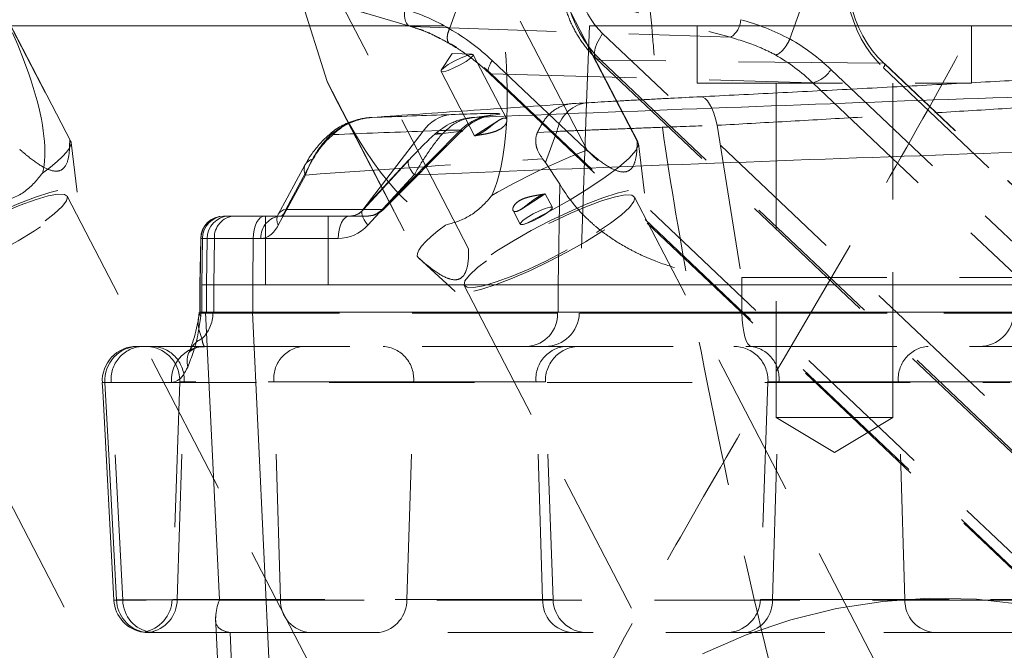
# Model space of a CAD drawing. Header units: millimetres. Extents: x 127 to 4201, y 49 to 2729.
# Tile 8 of 102: x 740 to 826, y 2001 to 2056. Entities that reach past the tile are written whole.
import ezdxf

# ---------------------------------------------------------------- set-up
doc = ezdxf.new("R2010")
doc.units = ezdxf.units.MM
doc.header["$LTSCALE"] = 10
doc.linetypes.add('HIDDEN', pattern=[1.905, 1.27, -0.635])
doc.styles.add('SLDTEXTSTYLE0', font='TXT', dxfattribs={"width": 0.75})
doc.dimstyles.new('SLDDIMSTYLE0', dxfattribs={"dimtxt": 31.75, "dimasz": 33.02, "dimexe": 0, "dimexo": 0.0625, "dimgap": 7.9375, "dimtad": 0, "dimtih": 1, "dimtoh": 1, "dimdec": 0, "dimrnd": 1e-09, "dimzin": 12, "dimdsep": 46, "dimtxsty": 'SLDTEXTSTYLE0', "dimsah": 1, "dimcen": 0.09, "dimadec": 0, "dimazin": 3, "dimtfac": 1, "dimtdec": 0, "dimtofl": 0, "dimtmove": 0, "dimatfit": 3, "dimfxl": 1, "dimfrac": 2, "dimtolj": 1, "dimtzin": 12, "dimarcsym": 0})

# ---------------------------------------------------------------- blocks, each defined once
blk = doc.blocks.new('_D')
at = {"color": 7, "linetype": 'Continuous', "lineweight": 0}
for p, q in [((697.294, 2225.24), (492.91, 2225.24)), ((524.66, 2225.24), (524.66, 2176.396)), ((524.66, 2055.24), (524.66, 2125.993)), ((776.997, 2055.24), (492.91, 2055.24))]:
    blk.add_line(p, q, dxfattribs=at)
for points in [[(524.66, 2225.24), (519.58, 2192.22), (529.74, 2192.22)], [(524.66, 2055.24), (529.74, 2088.26), (519.58, 2088.26)]]:
    blk.add_solid(points, dxfattribs=at)
at = {"color": 7, "linetype": 'Continuous', "lineweight": 0, "char_height": 31.75, "attachment_point": 1, "style": 'SLDTEXTSTYLE0'}
for s, insert in [('170', (519.964, 2166.921)), ('4X', (458.977, 2166.921))]:
    blk.add_mtext(s, dxfattribs=dict(at, insert=insert))

msp = doc.modelspace()

# ---------------------------------------------------------------- linework, layer by layer
at = {"color": 7, "linetype": 'HIDDEN', "lineweight": 0}
for p, q in [((807.224, 2054.089), (820.615, 2091.679)), ((777.464, 2054.982), (790.195, 2090.721)), ((793.957, 2045.067), (780.623, 2070.781)), ((780.769, 2070.431), (793.866, 2045.175)), ((739.758, 2065.302), (774.001, 2055.202)), ((774.101, 2055.185), (739.854, 2065.286)), ((763.328, 2064.498), (802.04, 2054.231)), ((736.271, 2060.672), (744.269, 2045.248)), ((779.141, 2035.761), (766.044, 2061.017)), ((789.494, 2044.376), (781.497, 2059.799)), ((744.36, 2045.141), (737.338, 2058.683)), ((766.772, 2050.386), (764.222, 2058.505)), ((774.101, 2055.185), (774.001, 2055.202)), ((774.101, 2055.185), (802.04, 2054.231)), ((777.462, 2054.976), (777.464, 2054.982)), ((799.119, 2055.24), (799.119, 2050.24)), ((823.119, 2050.24), (823.119, 2055.24)), ((777.663, 2053.616), (777.04, 2053.924)), ((907.225, 1944.35), (790.86, 2054.556)), ((807.224, 2054.089), (807.219, 2054.074)), ((778.105, 2053.355), (777.663, 2053.616)), ((777.705, 2052.82), (776.752, 2051.35)), ((779.456, 2052.753), (777.705, 2052.82)), ((782.472, 2047.076), (779.548, 2052.716)), ((781.213, 2052.193), (900.691, 1939.038)), ((790.297, 2052.378), (906.662, 1942.172)), ((790.687, 2052.237), (907.051, 1942.031)), ((815.431, 2051.964), (790.687, 2052.237)), ((776.729, 2051.255), (779.653, 2045.616)), ((930.344, 1938.215), (810.814, 2051.42)), ((815.402, 2051.578), (932.258, 1940.906)), ((932.287, 1941.293), (815.431, 2051.964)), ((932.352, 1941.269), (815.496, 2051.941)), ((766.772, 2050.386), (774.769, 2034.962)), ((780.931, 2051.104), (900.41, 1937.949)), ((900.604, 1937.878), (781.126, 2051.033)), ((781.126, 2051.033), (809.227, 2050.26)), ((799.119, 2050.24), (823.119, 2050.24)), ((806.019, 2050.24), (806.019, 2021.03)), ((809.227, 2050.26), (928.758, 1937.055)), ((816.219, 2021.03), (816.219, 2050.24)), ((767.656, 2048.613), (774.678, 2035.07)), ((789.462, 2048.512), (788.821, 2030.135)), ((781.752, 2046.96), (779.653, 2045.618)), ((800.869, 2046.547), (803.013, 2033.262)), ((778.304, 2046.017), (771.597, 2039.207)), ((771.712, 2039.207), (778.499, 2045.994)), ((776.15, 2045.741), (778.304, 2046.017)), ((785.15, 2045.909), (786.866, 2046.012)), ((786.866, 2046.012), (785.871, 2043.29)), ((744.933, 2040.703), (744.393, 2045.032)), ((794.53, 2040.629), (793.99, 2044.958)), ((769.949, 2039.207), (774, 2043.587)), ((785.609, 2043.629), (785.871, 2043.29)), ((785.871, 2043.29), (787.112, 2041.412)), ((762.505, 2037.828), (764.884, 2042.201)), ((787.112, 2041.412), (786.98, 2032.621)), ((1072.964, 1406.045), (744.052, 2040.355)), ((783.761, 2039.233), (785.842, 2040.563)), ((786.465, 2039.376), (785.846, 2040.569)), ((1122.562, 1405.971), (793.649, 2040.281)), ((769.949, 2039.207), (769.873, 2039.151)), ((769.925, 2039.207), (769.938, 2039.207)), ((769.995, 2039.283), (769.938, 2039.207)), ((769.938, 2039.207), (771.712, 2039.207)), ((771.597, 2039.207), (769.949, 2039.207)), ((761.376, 2038.621), (761.376, 2032.621)), ((766.876, 2032.621), (766.876, 2038.621)), ((768.731, 2038.621), (770.204, 2038.621)), ((770.204, 2038.621), (770.298, 2038.621)), ((783.026, 2039.11), (783.646, 2037.915)), ((756.916, 2036.656), (756.855, 2032.621)), ((756.916, 2036.656), (760.986, 2036.656)), ((774.748, 2034.981), (777.975, 2032.045)), ((803.013, 2033.262), (840.13, 2033.262)), ((803.013, 2033.262), (803.016, 2032.621)), ((729.17, 2032.638), (1058.082, 1398.328)), ((756.855, 2032.621), (756.221, 2032.621)), ((756.855, 2032.621), (756.855, 2030.24)), ((761.376, 2032.621), (756.855, 2032.621)), ((764.126, 2032.621), (761.376, 2032.621)), ((766.876, 2032.621), (764.126, 2032.621)), ((786.98, 2032.621), (766.876, 2032.621)), ((778.767, 2032.564), (1107.679, 1398.254)), ((803.016, 2032.621), (786.98, 2032.621)), ((786.98, 2032.621), (786.98, 2030.24)), ((840.119, 2032.621), (803.016, 2032.621)), ((803.016, 2032.621), (803.016, 2030.24)), ((756.791, 2030.135), (755.576, 2030.135)), ((756.791, 2030.135), (756.795, 2030.24)), ((786.916, 2030.135), (756.791, 2030.135)), ((786.916, 2030.135), (786.919, 2030.24)), ((803.036, 2030.135), (786.916, 2030.135)), ((833.374, 2030.135), (788.865, 2030.135)), ((803.036, 2030.135), (803.035, 2030.24)), ((803.036, 2030.135), (840.032, 2030.135)), ((754.896, 2027.24), (756.045, 2027.24)), ((755.817, 2027.231), (756.045, 2027.24)), ((756.045, 2027.24), (784.319, 2027.24)), ((784.319, 2027.24), (803.874, 2027.24)), ((803.874, 2027.24), (837.048, 2027.24)), ((753.89, 2024.135), (753.226, 2005.135)), ((753.664, 2005.135), (754.27, 2024.135)), ((754.27, 2024.135), (753.89, 2024.135)), ((774.332, 2024.135), (754.27, 2024.135)), ((762.691, 2005.135), (762.116, 2024.135)), ((762.116, 2024.135), (785.039, 2024.135)), ((773.744, 2005.135), (774.332, 2024.135)), ((774.332, 2024.135), (785.854, 2024.135)), ((785.614, 2005.135), (785.039, 2024.135)), ((786.521, 2005.135), (785.857, 2024.135)), ((805.314, 2024.135), (804.651, 2005.135)), ((816.713, 2024.135), (805.332, 2024.135)), ((805.709, 2005.135), (806.269, 2024.135)), ((832.252, 2024.135), (806.269, 2024.135)), ((817.287, 2005.135), (816.713, 2024.135)), ((816.713, 2024.135), (839.636, 2024.135)), ((806.019, 2021.03), (811.119, 2021.03)), ((806.019, 2021.03), (811.119, 2017.966)), ((811.119, 2021.03), (816.219, 2021.03)), ((811.119, 2017.966), (816.219, 2021.03)), ((762.691, 2005.135), (753.272, 2005.135)), ((753.664, 2005.135), (773.744, 2005.135)), ((785.614, 2005.135), (762.691, 2005.135)), ((773.744, 2005.135), (786.517, 2005.135)), ((817.287, 2005.135), (804.67, 2005.135)), ((805.709, 2005.135), (831.716, 2005.135)), ((840.21, 2005.135), (817.287, 2005.135)), ((758.287, 2002.24), (757.08, 2002.24)), ((761.456, 1935.797), (758.286, 2002.24)), ((758.286, 2002.24), (859.788, 2002.24))]:
    msp.add_line(p, q, dxfattribs=at)
at = {"color": 7, "linetype": 'Continuous', "lineweight": 15}
for p, q in [((789.697, 2055.24), (789.462, 2048.512)), ((789.697, 2055.24), (811.119, 2055.24)), ((811.119, 2055.24), (832.541, 2055.24)), ((781.146, 2047.421), (779.224, 2047.175)), ((781.535, 2047.475), (779.673, 2047.236)), ((776.408, 2045.983), (776.208, 2045.798)), ((765.533, 2043.581), (763.153, 2039.207)), ((773.924, 2043.531), (769.873, 2039.151)), ((773.924, 2043.531), (774, 2043.587)), ((764.859, 2043.122), (762.48, 2038.749)), ((774.393, 2042.208), (770.342, 2037.828)), ((757.72, 2038.621), (757.731, 2038.621)), ((757.785, 2038.621), (758.197, 2038.621)), ((761.313, 2038.621), (768.731, 2038.621)), ((762.496, 2038.776), (762.48, 2038.749)), ((755.72, 2036.656), (755.65, 2032.621)), ((755.735, 2036.656), (755.665, 2032.621)), ((755.874, 2036.656), (755.807, 2032.621)), ((756.288, 2036.656), (755.874, 2036.656)), ((756.288, 2036.656), (756.221, 2032.621)), ((760.313, 2036.656), (760.278, 2032.621)), ((767.731, 2036.656), (760.313, 2036.656)), ((755.65, 2032.621), (755.65, 2030.24)), ((755.65, 2032.621), (755.665, 2032.621)), ((755.665, 2032.621), (755.665, 2030.24)), ((755.807, 2032.621), (755.807, 2030.24)), ((755.807, 2032.621), (756.221, 2032.621)), ((756.221, 2032.621), (756.221, 2030.24)), ((760.278, 2032.621), (760.278, 2030.24)), ((760.278, 2032.621), (878.892, 2032.621)), ((755.58, 2030.24), (755.576, 2030.135)), ((755.588, 2030.135), (755.595, 2030.24)), ((755.74, 2030.24), (755.72, 2029.883)), ((755.74, 2030.24), (756.155, 2030.24)), ((756.155, 2030.24), (757.354, 2005.092)), ((756.155, 2030.24), (760.243, 2030.24)), ((760.243, 2030.24), (764.748, 1935.797)), ((760.243, 2030.24), (878.857, 2030.24)), ((757.014, 2003.623), (760.255, 1935.682)), ((750.749, 2002.28), (750.768, 2002.286)), ((751.976, 2002.255), (751.367, 2002.255))]:
    msp.add_line(p, q, dxfattribs=at)
at = {"color": 8, "linetype": 'Continuous', "lineweight": 15}
for p, q in [((781.535, 2047.475), (781.144, 2047.44)), ((775.163, 2046.029), (769.995, 2039.283)), ((776.668, 2046.085), (775.163, 2046.029)), ((763.153, 2039.207), (769.925, 2039.207)), ((755.735, 2036.656), (755.72, 2036.656)), ((755.554, 2029.874), (755.588, 2030.135)), ((755.576, 2030.135), (755.588, 2030.135)), ((747.346, 2024.092), (747.218, 2024.082)), ((748.228, 2005.082), (748.358, 2005.092))]:
    msp.add_line(p, q, dxfattribs=at)
at = {"color": 7, "linetype": 'HIDDEN', "lineweight": 0, "flags": 128}
for points in [[(774.001, 2055.202), (773.947, 2055.222), (773.811, 2055.313), (773.698, 2055.455), (773.614, 2055.642), (773.56, 2055.867), (773.539, 2056.121), (773.551, 2056.395), (773.597, 2056.679)], [(790.687, 2052.237), (790.434, 2052.288), (790.254, 2052.425), (790.154, 2052.642), (790.136, 2052.93), (790.201, 2053.28), (790.348, 2053.678), (790.571, 2054.109), (790.86, 2054.556)], [(778.919, 2052.128), (779.311, 2052.406), (779.524, 2052.619), (779.527, 2052.737), (779.318, 2052.74), (778.93, 2052.628), (778.421, 2052.418), (777.869, 2052.142), (777.358, 2051.843), (776.966, 2051.565), (776.752, 2051.351), (776.75, 2051.234), (776.958, 2051.231), (777.347, 2051.343), (777.856, 2051.553), (778.408, 2051.828), (778.919, 2052.128)], [(781.213, 2052.193), (781.068, 2051.969), (780.957, 2051.754), (780.883, 2051.555), (780.851, 2051.38), (780.859, 2051.236), (780.91, 2051.127), (781, 2051.059), (781.126, 2051.033)], [(781.126, 2051.033), (780.722, 2051.405), (780.5, 2051.6)], [(815.431, 2051.964), (815.473, 2051.956), (815.503, 2051.933), (815.52, 2051.897), (815.523, 2051.849), (815.512, 2051.791), (815.487, 2051.724), (815.45, 2051.653), (815.402, 2051.578)], [(799.401, 2049.04), (799.606, 2049.011), (799.812, 2048.894), (800.015, 2048.689), (800.212, 2048.402), (800.4, 2048.037), (800.573, 2047.601), (800.731, 2047.101), (800.869, 2046.547)], [(744.269, 2045.248), (744.384, 2045.08), (744.377, 2044.849), (744.25, 2044.559), (744.003, 2044.214), (743.64, 2043.818), (743.165, 2043.375), (742.584, 2042.892), (741.904, 2042.375)], [(767.138, 2045.75), (767.113, 2045.803), (767.101, 2045.841), (767.101, 2045.863), (767.105, 2045.868)], [(793.866, 2045.175), (793.989, 2044.848), (793.759, 2044.348), (793.183, 2043.69), (792.284, 2042.901), (791.093, 2042.007), (789.655, 2041.043), (788.021, 2040.044), (786.252, 2039.045), (784.413, 2038.083), (782.57, 2037.195), (780.791, 2036.411), (779.141, 2035.761)], [(741.203, 2037.335), (739.76, 2036.453), (738.196, 2035.572), (736.571, 2034.727), (734.948, 2033.95), (733.389, 2033.271), (731.953, 2032.716), (730.697, 2032.306), (729.668, 2032.057), (728.905, 2031.979), (728.439, 2032.074), (728.287, 2032.339), (728.454, 2032.764), (728.935, 2033.333), (729.712, 2034.022), (730.753, 2034.807), (732.019, 2035.657), (733.462, 2036.539), (735.026, 2037.42), (736.651, 2038.265), (738.274, 2039.042), (739.833, 2039.721), (741.269, 2040.276), (742.525, 2040.686), (743.554, 2040.935), (744.317, 2041.013), (744.783, 2040.918), (744.935, 2040.653), (744.768, 2040.228), (744.287, 2039.66), (743.511, 2038.97), (742.469, 2038.185), (741.203, 2037.335)], [(781.616, 2035.584), (783.059, 2036.466), (784.623, 2037.346), (786.248, 2038.191), (787.871, 2038.968), (789.43, 2039.647), (790.866, 2040.202), (792.122, 2040.612), (793.152, 2040.861), (793.914, 2040.94), (794.38, 2040.844), (794.533, 2040.579), (794.365, 2040.154), (793.884, 2039.586), (793.108, 2038.896), (792.066, 2038.111), (790.8, 2037.261), (789.357, 2036.379), (787.793, 2035.498), (786.169, 2034.653), (784.545, 2033.876), (782.986, 2033.197), (781.551, 2032.642), (780.294, 2032.232), (779.265, 2031.983), (778.502, 2031.905), (778.036, 2032), (777.884, 2032.265), (778.051, 2032.69), (778.533, 2033.259), (779.309, 2033.949), (780.35, 2034.734), (781.616, 2035.584)], [(732.491, 2035.744), (731.286, 2034.932), (730.313, 2034.189), (729.616, 2033.546), (729.225, 2033.033), (729.156, 2032.671), (729.413, 2032.476), (729.985, 2032.456), (730.846, 2032.614), (731.959, 2032.941), (733.276, 2033.423), (734.738, 2034.04), (736.282, 2034.764), (737.841, 2035.564), (739.346, 2036.404), (740.731, 2037.249), (741.936, 2038.06), (742.909, 2038.803), (743.606, 2039.446), (743.997, 2039.959), (744.066, 2040.322), (743.809, 2040.516), (743.237, 2040.536), (742.376, 2040.378), (741.263, 2040.051), (739.946, 2039.569), (738.484, 2038.952), (736.94, 2038.228), (735.381, 2037.429), (733.876, 2036.588), (732.491, 2035.744)], [(790.328, 2037.175), (791.533, 2037.986), (792.506, 2038.73), (793.203, 2039.372), (793.595, 2039.886), (793.663, 2040.248), (793.406, 2040.443), (792.835, 2040.462), (791.973, 2040.305), (790.86, 2039.978), (789.543, 2039.495), (788.081, 2038.879), (786.537, 2038.155), (784.978, 2037.355), (783.474, 2036.514), (782.088, 2035.67), (780.883, 2034.858), (779.911, 2034.115), (779.213, 2033.472), (778.822, 2032.959), (778.753, 2032.597), (779.01, 2032.402), (779.582, 2032.383), (780.443, 2032.54), (781.556, 2032.867), (782.873, 2033.349), (784.335, 2033.966), (785.879, 2034.69), (787.438, 2035.49), (788.943, 2036.33), (790.328, 2037.175)], [(785.836, 2038.788), (785.325, 2038.489), (784.773, 2038.213), (784.264, 2038.003), (783.875, 2037.891), (783.667, 2037.894), (783.669, 2038.011), (783.883, 2038.225), (784.275, 2038.503), (784.786, 2038.803), (785.338, 2039.078), (785.847, 2039.288), (786.235, 2039.4), (786.444, 2039.397), (786.441, 2039.28), (786.228, 2039.066), (785.836, 2038.788)], [(774.769, 2034.962), (774.654, 2035.131), (774.66, 2035.362), (774.788, 2035.652), (775.035, 2035.997), (775.398, 2036.393), (775.873, 2036.835), (776.454, 2037.318), (777.134, 2037.836)], [(803.036, 2030.135), (803.057, 2029.565), (803.108, 2029.02), (803.188, 2028.519), (803.292, 2028.082), (803.418, 2027.724), (803.56, 2027.458), (803.714, 2027.295), (803.874, 2027.24)], [(754.697, 2026.892), (754.908, 2026.997), (755.328, 2027.146)], [(748.909, 2005.081), (748.262, 2017.24), (748.26, 2017.273), (747.897, 2024.081)]]:
    msp.add_lwpolyline(points, dxfattribs=at)
at = {"color": 7, "linetype": 'Continuous', "lineweight": 15, "flags": 128}
for points in [[(776.15, 2045.741), (776.187, 2045.796), (776.199, 2045.808)], [(761.313, 2038.621), (761.12, 2038.584), (760.934, 2038.472), (760.763, 2038.291), (760.612, 2038.048), (760.487, 2037.75), (760.394, 2037.411), (760.335, 2037.041), (760.313, 2036.656)], [(768.731, 2038.621), (768.538, 2038.584), (768.353, 2038.472), (768.181, 2038.291), (768.03, 2038.048), (767.906, 2037.75), (767.813, 2037.411), (767.754, 2037.041), (767.731, 2036.656)], [(747.121, 2024.077), (747.16, 2023.345), (748.131, 2005.077)], [(747.346, 2024.092), (747.711, 2017.24), (748.358, 2005.092)], [(799.595, 2000.379), (803.401, 2002.043), (807.31, 2003.367), (811.301, 2004.344), (815.351, 2004.968), (819.436, 2005.236), (823.533, 2005.147), (827.619, 2004.7), (831.67, 2003.899), (835.663, 2002.748), (839.576, 2001.253), (843.385, 1999.423)]]:
    msp.add_lwpolyline(points, dxfattribs=at)
at = {"color": 8, "linetype": 'Continuous', "lineweight": 15, "flags": 128}
for points in [[(774.393, 2042.208), (774.214, 2042.445), (774.066, 2042.674), (773.955, 2042.891), (773.882, 2043.088), (773.849, 2043.26), (773.859, 2043.403), (773.909, 2043.513), (773.924, 2043.531)], [(769.873, 2039.151), (769.859, 2039.133), (769.808, 2039.023), (769.799, 2038.88), (769.831, 2038.708), (769.904, 2038.511), (770.016, 2038.295), (770.163, 2038.065), (770.342, 2037.828)]]:
    msp.add_lwpolyline(points, dxfattribs=at)
at = {"color": 7, "linetype": 'HIDDEN', "lineweight": 0}
for centre, radius, start, end in [((800.996, 2055.866), 1.94, 302.56155, 357.1474), ((767.818, 2038.104), 19.44, 46.44762, 60.25286), ((798.015, 2037.958), 18.574, 46.44682, 60.27761), ((797.309, 2037.723), 17.298, 46.45151, 59.9684), ((808.637, 2052.732), 2.542, 283.41484, 328.9042), ((789.918, 2045.456), 3.102, 100.57814, 169.66844), ((781.77, 2042.646), 4.835, 97.43721, 135.79096), ((810.063, 1990.413), 57.75, 110.86477, 120.02519), ((765.776, 2042.686), 1.015, 154.57246, 208.54566), ((768.808, 2040.002), 1.382, 271.93383, 324.86689), ((770.202, 2040.576), 1.955, 270.07757, 315.54623), ((770.298, 2040.621), 2, 270, 315), ((758.789, 2036.751), 1.875, 94.31182, 182.91062), ((762.859, 2036.751), 1.875, 94.31182, 182.91062), ((763.397, 2038.313), 1.015, 154.57362, 208.54451), ((753.614, 2030.187), 3.178, 314.1268, 359.07577), ((784.113, 2030.037), 2.805, 274.21991, 2.00946), ((785.823, 2030.24), 3, 270, 358), ((823.796, 2030.24), 3, 270, 358), ((750.78, 2024.349), 2.895, 92.87878, 185.31149), ((750.892, 2024.24), 3, 358, 90), ((751.389, 2024.354), 2.89, 355.66347, 87.1862), ((756.767, 2025.86), 2.252, 114.6918, 154.752), ((764.939, 2024.412), 2.837, 94.58291, 185.60471), ((771.485, 2024.387), 2.859, 354.94208, 86.20473), ((787.862, 2024.412), 2.837, 94.58291, 185.60471), ((788.856, 2024.24), 3, 90, 182), ((802.316, 2024.24), 3, 358, 90), ((803.471, 2024.439), 2.814, 353.81202, 84.53242), ((819.536, 2024.412), 2.837, 94.5838, 185.60382), ((751.804, 2005.118), 2.895, 180.73033, 261.32667), ((750.228, 2005.24), 3, 279.98562, 358), ((750.762, 2005.124), 2.902, 278.84803, 0.23005), ((765.494, 2005.037), 2.805, 177.9917, 265.77966), ((770.869, 2005.089), 2.875, 279.79369, 0.91955), ((788.416, 2005.037), 2.805, 177.99069, 265.78067), ((789.519, 2005.24), 3, 182, 270), ((801.652, 2005.24), 3, 270, 358), ((802.873, 2005.037), 2.838, 281.50565, 1.99199), ((820.09, 2005.037), 2.805, 177.9917, 265.77966)]:
    msp.add_arc(centre, radius, start, end, dxfattribs=at)
at = {"color": 7, "linetype": 'Continuous', "lineweight": 15}
for centre, radius, start, end in [((777.939, 2044.15), 3.351, 95.48508, 145.91003), ((757.72, 2036.621), 2, 90, 179), ((757.733, 2036.623), 1.998, 90.04697, 179.04937), ((757.829, 2036.667), 1.955, 91.3089, 180.30867), ((758.243, 2036.668), 1.954, 91.33727, 180.3375), ((752.578, 2030.24), 3, 352.37229, 358), ((756.043, 2030.211), 0.461, 189.50782, 225.45307), ((750.117, 2024.24), 3, 89.99339, 183.29455), ((750.308, 2024.273), 2.967, 90.7839, 183.49126), ((751.127, 2005.24), 3, 183.29451, 262.07715), ((751.331, 2005.207), 2.975, 182.21499, 259.09946)]:
    msp.add_arc(centre, radius, start, end, dxfattribs=at)
at = {"color": 8, "linetype": 'Continuous', "lineweight": 15}
for centre, radius, start, end in [((767.002, 2045.51), 0.372, 38.02595, 73.86672), ((776.447, 2045.26), 0.602, 54.39444, 114.34234), ((765.692, 2042.623), 0.971, 99.42729, 149.0576), ((763.315, 2038.242), 0.978, 99.53503, 146.89669), ((756.176, 2024.262), 3.018, 119.35642, 183.22602), ((756.757, 2025.904), 2.224, 155.69197, 192.50801)]:
    msp.add_arc(centre, radius, start, end, dxfattribs=at)
at = {"color": 7, "linetype": 'HIDDEN', "lineweight": 0}
for centre, major_axis, ratio, start_param, end_param in [((796.206, 2059.968), (0.034, 10), 0.869252, 1.183671, 2.457536), ((821.171, 2059.696), (0.004, 10.5), 0.866205, 1.181073, 2.454938), ((820.921, 2059.696), (-0.001, 10), 0.865697, 1.180652, 2.454517), ((794.706, 2059.968), (0.003, 7), 0.866205, 1.181073, 2.454938), ((720.861, 2066.87), (-19.816, 26.513), 0.288676, 3.372966, 4.269331), ((770.458, 2066.796), (-8.196, 28.931), 0.306293, 3.486141, 4.382506), ((768.835, 2034.803), (0.938, 22.511), 0.834956, 5.85687, 6.077218), ((798.649, 2034.879), (-4.373, 21.144), 0.928015, 5.623551, 5.849167), ((770.458, 2066.796), (-8.196, 28.931), 0.306293, 2.084804, 2.981169), ((761.034, 2040.656), (0.067, 4), 0.531983, 3.150452, 3.93585)]:
    msp.add_ellipse(centre, major_axis=major_axis, ratio=ratio, start_param=start_param, end_param=end_param, dxfattribs=at)
at = {"color": 7, "linetype": 'Continuous', "lineweight": 15}
for centre, major_axis, ratio, start_param, end_param in [((762.765, 2040.621), (0.052, 2), 0.297947, 3.149401, 3.934799), ((768.744, 2040.621), (0.049, 2), 0.858267, 3.162621, 3.948019), ((767.744, 2040.656), (0.086, 3.999), 0.921541, 3.161314, 3.946712)]:
    msp.add_ellipse(centre, major_axis=major_axis, ratio=ratio, start_param=start_param, end_param=end_param, dxfattribs=at)
for points, knots in [([(771.152, 2221.995), (770.499, 2221.192), (768.859, 2219.175), (766.381, 2216.181), (763.918, 2213.23), (762.006, 2210.987), (760.647, 2209.416), (759.638, 2208.257), (758.694, 2207.168), (757.581, 2205.882), (755.908, 2203.947), (753.588, 2201.26), (750.721, 2197.929), (747.099, 2193.699), (743.058, 2188.941), (738.719, 2183.768), (732.555, 2176.321), (724.396, 2166.2), (715.605, 2154.711), (708.195, 2144.483), (702.068, 2135.594), (695.922, 2126.133), (689.765, 2115.939), (683.657, 2104.864), (678.148, 2093.647), (673.387, 2082.559), (669.517, 2072.08), (666.351, 2061.846), (663.817, 2052.092), (661.597, 2041.919), (659.645, 2030.988), (657.942, 2018.86), (656.854, 2008.684), (656.155, 2000.708), (655.742, 1995.385), (655.397, 1990.568), (655.119, 1986.447), (654.889, 1982.872), (654.675, 1979.291), (654.448, 1975.145), (654.242, 1971.199), (654.068, 1967.773), (653.937, 1965.184), (653.813, 1962.699), (653.699, 1960.498), (653.618, 1958.755), (653.553, 1957.353), (653.653, 1956.346), (653.781, 1955.331), (653.923, 1954.29), (654.044, 1953.208), (654.114, 1952.093), (654.107, 1951.038), (654.026, 1950.032), (653.877, 1949.07), (653.639, 1948.093), (653.384, 1947.292), (653.179, 1946.86), (653.113, 1946.72)], [0, 0, 0, 0, 0.009612, 0.024132, 0.03594, 0.044984, 0.051422, 0.055353, 0.059443, 0.064515, 0.070578, 0.082116, 0.095717, 0.108982, 0.130822, 0.150282, 0.167967, 0.215132, 0.263543, 0.293814, 0.325119, 0.357568, 0.392111, 0.428842, 0.467693, 0.500885, 0.53386, 0.564894, 0.594055, 0.621383, 0.655108, 0.689927, 0.726371, 0.742401, 0.75805, 0.771755, 0.783456, 0.793159, 0.802244, 0.813979, 0.828354, 0.835782, 0.843132, 0.850408, 0.856981, 0.861966, 0.865669, 0.870379, 0.877031, 0.885766, 0.896602, 0.909566, 0.924737, 0.938561, 0.954015, 0.971293, 0.990689, 1, 1, 1, 1]), ([(632.092, 1459.29), (679.368, 1519.335), (765.96, 1623.093), (935.529, 1795.25), (1083.22, 1942.165), (1064.707, 2087.295), (1098.1, 2172.234), (1117.922, 2218.816)], [0.1551728, 0.1551728, 0.1551728, 0.1551728, 0.4502186, 0.6268436, 0.7360795, 0.8474641, 0.9857195, 0.9857195, 0.9857195, 0.9857195]), ([(692.804, 2015.883), (693.124, 2016.412), (695.798, 2020.826), (700.85, 2029.016), (708.826, 2041.89), (717.655, 2056.013), (727.279, 2071.37), (736.75, 2086.536), (746.597, 2102.37), (756.818, 2118.871), (767.41, 2136.041), (777.807, 2152.954), (788.041, 2169.653), (798.148, 2186.184), (804.831, 2197.138), (808.162, 2202.6)], [0, 0, 0, 0, 0.008574, 0.071636, 0.134675, 0.220626, 0.304872, 0.38673, 0.466373, 0.558845, 0.64933, 0.738321, 0.826225, 0.913365, 1, 1, 1, 1]), ([(795.145, 2055.24), (794.747, 2059.334), (793.849, 2068.564), (793.54, 2083.02), (794.087, 2098.476), (795.641, 2112.9), (797.925, 2126.236), (800.582, 2138.543), (803.856, 2151.045), (807.547, 2163.782), (811.719, 2176.728), (816.967, 2189.491), (820.713, 2197.965), (822.649, 2202.346)], [0, 0, 0, 0, 0.080794, 0.18215, 0.283284, 0.384035, 0.466911, 0.54985, 0.632754, 0.723049, 0.813351, 0.903493, 1, 1, 1, 1]), ([(853.535, 2052.069), (853.538, 2052.068), (853.555, 2052.064), (852.842, 2052.01), (851.122, 2051.893), (848.075, 2051.699), (843.997, 2051.449), (839.017, 2051.153), (833.252, 2050.822), (826.897, 2050.467), (820.113, 2050.1), (813.138, 2049.733), (806.129, 2049.374), (801.644, 2049.151), (799.401, 2049.04)], [0, 0, 0, 0, 0.020175, 0.087819, 0.178933, 0.270049, 0.361478, 0.452909, 0.544445, 0.635982, 0.727413, 0.818844, 0.909422, 1, 1, 1, 1]), ([(779.673, 2047.236), (793.491, 2047.78), (821.004, 2048.863), (848.522, 2049.717), (862.221, 2050.142)], [0, 0, 0, 0, 0.5022, 1, 1, 1, 1]), ([(799.401, 2049.04), (798.551, 2048.998), (797.682, 2048.955), (796.354, 2048.887), (795.906, 2048.863), (795.023, 2048.817), (794.586, 2048.794), (793.719, 2048.748), (793.289, 2048.725), (792.438, 2048.679), (792.02, 2048.656), (790.811, 2048.589), (790.054, 2048.546), (789.348, 2048.505)], [0, 0, 0, 0, 0.25, 0.25, 0.375, 0.375, 0.5, 0.5, 0.625, 0.625, 0.75, 0.75, 1, 1, 1, 1]), ([(788.28, 2048.443), (785.2, 2048.238), (779.344, 2047.847), (773.487, 2047.431), (770.711, 2047.233)], [0, 0, 0, 0, 0.525952, 1, 1, 1, 1]), ([(770.709, 2047.233), (770.409, 2047.205), (769.628, 2047.133), (768.472, 2046.75), (767.579, 2046.266), (767.185, 2045.922), (767.111, 2045.858)], [0, 0, 0, 0, 0.230771, 0.599845, 0.925119, 1, 1, 1, 1]), ([(767.295, 2045.739), (767.526, 2045.966), (767.775, 2046.167), (768.302, 2046.52), (768.583, 2046.673), (769.165, 2046.926), (769.465, 2047.025), (769.928, 2047.134), (770.083, 2047.164), (770.396, 2047.209), (770.555, 2047.225), (770.711, 2047.233)], [0, 0, 0, 0, 0.25, 0.25, 0.5, 0.5, 0.75, 0.75, 0.875, 0.875, 1, 1, 1, 1]), ([(779.673, 2047.236), (779.669, 2047.236), (779.654, 2047.235), (779.624, 2047.233), (779.567, 2047.23), (779.457, 2047.221), (779.231, 2047.198), (778.759, 2047.125), (778.219, 2046.977), (777.247, 2046.6), (776.64, 2046.125), (776.15, 2045.741)], [0, 0, 0, 0, 0.003651, 0.011456, 0.02334, 0.047569, 0.097039, 0.198844, 0.415655, 0.527761, 1, 1, 1, 1]), ([(777.618, 2047.486), (778.549, 2047.517), (780.05, 2047.566), (781.268, 2047.582), (781.823, 2047.57), (781.945, 2047.536), (781.673, 2047.495), (781.535, 2047.475)], [0, 0, 0, 0, 0.29384, 0.474301, 0.660003, 0.82791, 1, 1, 1, 1]), ([(781.173, 2047.444), (781.18, 2047.445), (781.193, 2047.447), (781.161, 2047.443), (781.148, 2047.441)], [0, 0, 0, 0, 0.5981, 1, 1, 1, 1]), ([(767.115, 2045.856), (766.917, 2045.692), (766.431, 2045.285), (765.764, 2044.513), (765.213, 2043.76), (764.958, 2043.283), (764.873, 2043.123)], [0, 0, 0, 0, 0.201769, 0.497691, 0.831782, 1, 1, 1, 1]), ([(767.295, 2045.739), (767.093, 2045.572), (766.906, 2045.396), (766.559, 2045.036), (766.399, 2044.85), (765.964, 2044.301), (765.728, 2043.939), (765.533, 2043.581)], [0, 0, 0, 0, 0.25, 0.25, 0.5, 0.5, 1, 1, 1, 1]), ([(774, 2043.587), (774.331, 2043.945), (774.675, 2044.306), (775.218, 2044.853), (775.406, 2045.039), (775.778, 2045.398), (775.965, 2045.574), (776.15, 2045.741)], [0, 0, 0, 0, 0.5, 0.5, 0.75, 0.75, 1, 1, 1, 1]), ([(776.798, 2045.749), (776.583, 2045.498), (776.367, 2045.227), (775.941, 2044.661), (775.729, 2044.361), (775.322, 2043.757), (775.126, 2043.451), (774.748, 2042.833), (774.565, 2042.519), (774.393, 2042.208)], [0, 0, 0, 0, 0.25, 0.25, 0.5, 0.5, 0.75, 0.75, 1, 1, 1, 1]), ([(758.197, 2038.621), (758.499, 2038.621), (759.103, 2038.621), (760.386, 2038.621), (761.176, 2038.621), (761.313, 2038.621)], [0, 0, 0, 0, 0.4527766, 0.9055738, 1, 1, 1, 1]), ([(755.874, 2036.656), (755.874, 2036.656), (755.874, 2036.656), (755.781, 2036.656), (755.752, 2036.656), (755.74, 2036.656), (755.735, 2036.656)], [0, 0, 0, 0, 0.000076, 0.49215, 0.747257, 1, 1, 1, 1]), ([(760.313, 2036.656), (760.313, 2036.656), (759.692, 2036.656), (758.369, 2036.656), (756.984, 2036.656), (756.465, 2036.656), (756.288, 2036.656)], [0, 0, 0, 0, 0.00001, 0.317153, 0.768338, 1, 1, 1, 1]), ([(756.221, 2032.621), (756.443, 2032.621), (756.887, 2032.621), (758.177, 2032.621), (759.481, 2032.621), (760.278, 2032.621)], [0, 0, 0, 0, 0.280275, 0.560565, 1, 1, 1, 1]), ([(755.72, 2029.883), (755.656, 2029.386), (755.505, 2028.213), (755.099, 2026.736), (754.758, 2025.864), (754.586, 2025.423)], [0, 0, 0, 0, 0.265642, 0.627871, 1, 1, 1, 1]), ([(755.552, 2029.875), (755.525, 2029.695), (755.446, 2029.165), (755.226, 2028.262), (754.989, 2027.457), (754.798, 2026.962), (754.737, 2026.837), (754.73, 2026.822)], [0, 0, 0, 0, 0.141765, 0.419387, 0.731607, 0.967926, 1, 1, 1, 1]), ([(750.423, 2027.24), (750.37, 2027.24), (750.286, 2027.24), (750.263, 2027.24), (750.255, 2027.24)], [0, 0, 0, 0, 0.62497, 1, 1, 1, 1]), ([(750.267, 2027.24), (751.15, 2027.24), (752.582, 2027.24), (754.255, 2027.24), (754.896, 2027.24)], [0, 0, 0, 0, 0.6168533, 1, 1, 1, 1]), ([(754.732, 2026.83), (754.688, 2026.746), (754.633, 2026.642), (754.658, 2026.673), (754.663, 2026.679)], [0, 0, 0, 0, 0.808037, 1, 1, 1, 1]), ([(754.586, 2025.423), (754.455, 2025.175), (754.176, 2024.646), (753.692, 2024.188), (753.341, 2024.124), (753.163, 2024.092)], [0, 0, 0, 0, 0.302993, 0.646323, 1, 1, 1, 1]), ([(757.354, 2005.092), (757.353, 2005.089), (757.11, 2004.577), (757.078, 2004.1), (757.046, 2003.625)], [0, 0, 0, 0, 0.006192, 1, 1, 1, 1]), ([(751.208, 2002.256), (750.947, 2002.258), (750.682, 2002.261), (750.712, 2002.269), (750.712, 2002.269)], [0, 0, 0, 0, 0.982819, 1, 1, 1, 1]), ([(750.768, 2002.286), (750.901, 2002.299), (751.115, 2002.297), (751.555, 2002.274), (751.721, 2002.264), (751.998, 2002.251), (752.096, 2002.248), (752.249, 2002.243), (752.302, 2002.242), (752.408, 2002.24), (752.463, 2002.24), (752.518, 2002.24)], [0, 0, 0, 0, 0.5, 0.5, 0.75, 0.75, 0.875, 0.875, 0.9375, 0.9375, 1, 1, 1, 1]), ([(757.08, 2002.24), (756.343, 2002.24), (754.711, 2002.24), (753.295, 2002.24), (752.518, 2002.24)], [0, 0, 0, 0, 0.4516059, 1, 1, 1, 1])]:
    msp.add_open_spline(points, degree=3, knots=knots, dxfattribs=at)
at = {"color": 7, "linetype": 'HIDDEN', "lineweight": 0}
for points, knots in [([(841.199, 2218.816), (842.082, 2213.831), (843.848, 2203.861), (846.072, 2188.827), (847.74, 2173.688), (848.642, 2158.407), (848.591, 2144.073), (847.667, 2130.701), (846.014, 2118.284), (843.463, 2105.709), (839.916, 2092.963), (835.289, 2080.03), (829.47, 2066.939), (822.594, 2053.716), (815.028, 2040.345), (807.095, 2026.854), (799.704, 2014.244), (793.107, 2002.537), (787.419, 1991.785), (782.255, 1981.027), (777.781, 1970.275), (774.212, 1959.676), (771.671, 1949.246), (770.29, 1938.998), (770.089, 1928.833), (770.92, 1918.761), (772.663, 1908.845), (775.183, 1899.082), (778.357, 1889.47), (782.091, 1879.952), (787.394, 1868.025), (794.51, 1853.896), (803.319, 1837.728), (812.034, 1821.887), (820.635, 1805.364), (829.124, 1788.281), (837.582, 1770.675), (845.72, 1753.531), (853.746, 1736.825), (861.866, 1720.535), (869.866, 1705.441), (877.846, 1691.495), (885.835, 1678.644), (894.438, 1666.031), (903.786, 1653.656), (913.879, 1641.512), (924.686, 1629.59), (936.566, 1617.487), (949.575, 1605.22), (963.75, 1592.811), (978.652, 1580.63), (994.248, 1568.666), (1011.147, 1556.439), (1029.39, 1543.978), (1048.997, 1531.309), (1069.283, 1518.85), (1090.203, 1506.588), (1111.706, 1494.505), (1133.747, 1482.593), (1156.271, 1470.812), (1171.491, 1463.15), (1179.157, 1459.29)], [0, 0, 0, 0, 0.015456, 0.030917, 0.046401, 0.061946, 0.077617, 0.09008, 0.102737, 0.115664, 0.128947, 0.142685, 0.156983, 0.171859, 0.187197, 0.202845, 0.218636, 0.23104, 0.243364, 0.255553, 0.267569, 0.279405, 0.290646, 0.301805, 0.312981, 0.324264, 0.33571, 0.347137, 0.358755, 0.370548, 0.382491, 0.404062, 0.42571, 0.447119, 0.468044, 0.492299, 0.515868, 0.538769, 0.561021, 0.582648, 0.603685, 0.620994, 0.637975, 0.654696, 0.671248, 0.687711, 0.704153, 0.720634, 0.738872, 0.757284, 0.775918, 0.794818, 0.814012, 0.835811, 0.858026, 0.880667, 0.903733, 0.927217, 0.951104, 0.975374, 1, 1, 1, 1]), ([(787.773, 2063.637), (787.664, 2063.3), (787.373, 2062.4), (787.133, 2060.862), (787.13, 2059.062), (787.424, 2057.282), (788.002, 2055.583), (788.852, 2054.022), (789.674, 2052.986), (790.192, 2052.48), (790.297, 2052.378)], [0, 0, 0, 0, 0.0869977, 0.232027, 0.3776065, 0.5237167, 0.670149, 0.8166648, 0.9628941, 1, 1, 1, 1]), ([(774.001, 2055.202), (774.304, 2055.106), (775.288, 2054.794), (776.471, 2054.26), (777.322, 2053.765), (777.539, 2053.639)], [0, 0, 0, 0, 0.249909, 0.809317, 1, 1, 1, 1]), ([(776.611, 2054.135), (776.2, 2054.354), (775.388, 2054.786), (774.526, 2055.053), (774.101, 2055.185)], [0, 0, 0, 0, 0.506846, 1, 1, 1, 1]), ([(777.663, 2053.616), (777.658, 2053.617), (777.606, 2053.62), (777.479, 2053.655), (777.33, 2053.807), (777.26, 2054.117), (777.295, 2054.522), (777.406, 2054.825), (777.462, 2054.976)], [0, 0, 0, 0, 0.01261, 0.129461, 0.347213, 0.564842, 0.782419, 1, 1, 1, 1]), ([(842.282, 1868.24), (841.347, 1871.473), (838.15, 1882.536), (833.104, 1901.171), (826.614, 1923.957), (820.028, 1946.3), (813.552, 1968.685), (807.444, 1991.187), (801.955, 2013.889), (797.961, 2034.212), (795.732, 2048.036), (795.23, 2054.199), (795.145, 2055.24)], [0, 0, 0, 0, 0.0524239, 0.1793872, 0.3003149, 0.421373, 0.5424172, 0.6633286, 0.7840802, 0.9048035, 0.9839158, 1, 1, 1, 1]), ([(802.04, 2054.231), (802.944, 2053.955), (804.286, 2053.544), (805.552, 2052.907), (805.966, 2052.698)], [0, 0, 0, 0, 0.6729525, 1, 1, 1, 1]), ([(805.966, 2052.698), (805.969, 2052.698), (806.02, 2052.701), (806.157, 2052.737), (806.409, 2052.901), (806.71, 2053.215), (806.999, 2053.621), (807.146, 2053.923), (807.219, 2054.074)], [0, 0, 0, 0, 0.008381, 0.146955, 0.36073, 0.573963, 0.786977, 1, 1, 1, 1]), ([(777.45, 2053.691), (777.781, 2053.494), (778.765, 2052.909), (779.926, 2052.028), (780.718, 2051.3), (780.931, 2051.104)], [0, 0, 0, 0, 0.269763, 0.802912, 1, 1, 1, 1]), ([(800.869, 2046.547), (802.875, 2046.658), (806.886, 2046.881), (813.16, 2047.24), (819.41, 2047.607), (825.496, 2047.974), (831.204, 2048.329), (836.389, 2048.66), (840.872, 2048.956), (844.549, 2049.206), (847.287, 2049.4), (848.931, 2049.523), (849.66, 2049.586), (849.488, 2049.584), (849.402, 2049.582)], [0, 0, 0, 0, 0.084881, 0.169764, 0.255554, 0.341344, 0.427316, 0.513287, 0.599206, 0.685123, 0.770762, 0.856398, 0.928199, 1, 1, 1, 1]), ([(788.28, 2048.443), (788.274, 2048.443), (787.834, 2048.423), (786.98, 2048.178), (785.862, 2047.3), (785.388, 2046.373), (785.15, 2045.909)], [0, 0, 0, 0, 0.0044, 0.341864, 0.670833, 1, 1, 1, 1]), ([(770.711, 2047.233), (770.706, 2047.233), (770.692, 2047.232), (770.661, 2047.231), (770.604, 2047.227), (770.492, 2047.219), (770.351, 2047.205), (770.06, 2047.168), (769.436, 2047.05), (768.339, 2046.684), (767.577, 2046.091), (767.138, 2045.75)], [0, 0, 0, 0, 0.003646, 0.011401, 0.023232, 0.047332, 0.096531, 0.131535, 0.270785, 0.580535, 1, 1, 1, 1]), ([(778.516, 2045.981), (778.619, 2046.095), (778.902, 2046.407), (779.44, 2046.783), (780.034, 2047.103), (780.533, 2047.29), (780.87, 2047.383), (781.082, 2047.429), (781.134, 2047.437), (781.164, 2047.442)], [0, 0, 0, 0, 0.113223, 0.311223, 0.483776, 0.625417, 0.744553, 0.853888, 1, 1, 1, 1]), ([(779.673, 2047.236), (779.67, 2047.236), (779.657, 2047.235), (779.633, 2047.233), (779.586, 2047.23), (779.496, 2047.221), (779.34, 2047.203), (779.212, 2047.177), (779.135, 2047.161)], [0, 0, 0, 0, 0.0213879, 0.0671761, 0.1368717, 0.2789283, 0.5690226, 1, 1, 1, 1]), ([(782.473, 2046.831), (782.486, 2046.914), (782.511, 2047.081), (782.363, 2047.195), (782.113, 2047.163), (781.79, 2046.995), (781.5, 2046.787), (781.258, 2046.6), (780.997, 2046.395), (780.639, 2046.118), (780.24, 2045.859), (779.92, 2045.7), (779.701, 2045.623), (779.621, 2045.61), (779.727, 2045.64), (780.006, 2045.689), (780.407, 2045.753), (780.896, 2045.843), (781.426, 2045.983), (781.782, 2046.14), (782.072, 2046.318), (782.303, 2046.512), (782.433, 2046.716), (782.467, 2046.815), (782.473, 2046.831)], [0, 0, 0, 0, 0.05434, 0.108778, 0.160485, 0.209617, 0.260246, 0.279178, 0.304598, 0.359985, 0.411733, 0.46017, 0.510694, 0.565354, 0.620119, 0.671033, 0.720144, 0.771502, 0.826381, 0.880874, 0.889538, 0.939945, 0.990239, 1, 1, 1, 1]), ([(778.304, 2046.017), (778.476, 2046.054), (778.74, 2046.111), (778.092, 2046.123), (777.513, 2046.118), (776.863, 2046.093), (776.668, 2046.085)], [0, 0, 0, 0, 0.432022, 0.66204, 0.898942, 1, 1, 1, 1]), ([(786.866, 2046.012), (787.569, 2046.041), (788.998, 2046.101), (791.406, 2046.196), (793.942, 2046.294), (797.141, 2046.414), (799.433, 2046.496), (800.869, 2046.547)], [0, 0, 0, 0, 0.174719, 0.354685, 0.526559, 0.703418, 1, 1, 1, 1]), ([(739.897, 2044.45), (740.105, 2044.269), (740.749, 2043.705), (741.745, 2042.969), (742.768, 2042.51), (743.484, 2042.546), (744.013, 2043.047), (744.257, 2044.004), (744.265, 2044.862), (744.269, 2045.248)], [0, 0, 0, 0, 0.088101, 0.273516, 0.418159, 0.535434, 0.65255, 0.843412, 1, 1, 1, 1]), ([(764.884, 2042.201), (765.09, 2042.825), (765.382, 2043.455), (765.948, 2044.364), (766.16, 2044.663), (766.619, 2045.229), (766.87, 2045.5), (767.138, 2045.75)], [0, 0, 0, 0, 0.5, 0.5, 0.75, 0.75, 1, 1, 1, 1]), ([(785.609, 2043.629), (785.427, 2043.898), (785.126, 2044.344), (784.974, 2045.095), (785.036, 2045.606), (785.13, 2045.855), (785.15, 2045.909)], [0, 0, 0, 0, 0.441128, 0.731825, 0.94098, 1, 1, 1, 1]), ([(789.494, 2044.376), (789.864, 2044.058), (790.683, 2043.351), (791.791, 2042.641), (792.703, 2042.403), (793.329, 2042.612), (793.74, 2043.334), (793.867, 2044.274), (793.866, 2044.955), (793.866, 2045.175)], [0, 0, 0, 0, 0.156586, 0.347449, 0.464566, 0.58184, 0.726483, 0.911897, 1, 1, 1, 1]), ([(741.904, 2042.375), (741.432, 2041.801), (740.487, 2040.65), (738.907, 2040.001), (738.01, 2039.825), (737.872, 2039.797)], [0, 0, 0, 0, 0.457636, 0.916571, 1, 1, 1, 1]), ([(787.112, 2041.412), (787.758, 2040.297), (788.58, 2039.257), (789.871, 2038.044), (790.144, 2037.805), (790.71, 2037.343), (791.004, 2037.12), (791.919, 2036.47), (792.574, 2036.066), (793.631, 2035.504), (793.998, 2035.323), (794.744, 2034.984), (795.125, 2034.824), (796.291, 2034.377), (797.101, 2034.12), (798.783, 2033.695), (799.626, 2033.535), (800.896, 2033.373), (801.32, 2033.331), (802.169, 2033.276), (802.594, 2033.262), (803.013, 2033.262)], [0, 0, 0, 0, 0.25, 0.25, 0.3125, 0.3125, 0.375, 0.375, 0.5, 0.5, 0.5625, 0.5625, 0.625, 0.625, 0.75, 0.75, 0.875, 0.875, 0.9375, 0.9375, 1, 1, 1, 1]), ([(777.134, 2037.836), (777.805, 2038.026), (779.149, 2038.407), (780.465, 2039.564), (781.072, 2040.3), (781.166, 2040.413)], [0, 0, 0, 0, 0.457641, 0.916571, 1, 1, 1, 1]), ([(784.537, 2040.319), (784.711, 2040.355), (785.06, 2040.429), (785.491, 2040.494), (785.767, 2040.544), (785.872, 2040.572), (785.828, 2040.566), (785.705, 2040.529), (785.504, 2040.453), (785.148, 2040.26), (784.75, 2039.983), (784.346, 2039.667), (783.943, 2039.35), (783.564, 2039.1), (783.26, 2038.988), (783.063, 2039.024), (782.982, 2039.184), (783.037, 2039.439), (783.255, 2039.739), (783.625, 2040.005), (784.073, 2040.199), (784.384, 2040.279), (784.537, 2040.319)], [0, 0, 0, 0, 0.054344, 0.108785, 0.160497, 0.209632, 0.26027, 0.279201, 0.331853, 0.384643, 0.434234, 0.483024, 0.535607, 0.591063, 0.644176, 0.693738, 0.74348, 0.796602, 0.852073, 0.904545, 0.953142, 1, 1, 1, 1]), ([(779.141, 2035.761), (779.141, 2035.541), (779.142, 2034.861), (779.015, 2033.92), (778.604, 2033.199), (777.978, 2032.99), (777.066, 2033.227), (775.958, 2033.937), (775.139, 2034.644), (774.769, 2034.962)], [0, 0, 0, 0, 0.088102, 0.273517, 0.41816, 0.535436, 0.65255, 0.843413, 1, 1, 1, 1]), ([(755.826, 2027.905), (755.652, 2028.391), (755.447, 2028.959), (755.523, 2029.631), (755.548, 2029.822), (755.554, 2029.874)], [0, 0, 0, 0, 0.810826, 0.948813, 1, 1, 1, 1]), ([(754.706, 2026.728), (754.782, 2026.798), (754.947, 2026.949), (755.49, 2027.224), (755.898, 2027.21), (756.045, 2027.205)], [0, 0, 0, 0, 0.352134, 0.766087, 1, 1, 1, 1]), ([(756.045, 2027.24), (755.997, 2027.287), (755.928, 2027.353), (755.85, 2027.779), (755.826, 2027.905)], [0, 0, 0, 0, 0.704688, 1, 1, 1, 1]), ([(747.218, 2024.082), (747.189, 2024.081), (747.064, 2024.074), (747.535, 2024.078), (747.897, 2024.081)], [0, 0, 0, 0, 0.231503, 1, 1, 1, 1]), ([(747.897, 2024.081), (753.232, 2024.081), (758.875, 2024.08), (767.802, 2024.08), (770.854, 2024.08), (777.113, 2024.08), (780.318, 2024.08), (786.875, 2024.08), (790.227, 2024.08), (797.081, 2024.08), (800.583, 2024.08), (811.3, 2024.08), (818.729, 2024.081), (826.443, 2024.081)], [0, 0, 0, 0, 0.25, 0.25, 0.375, 0.375, 0.5, 0.5, 0.625, 0.625, 0.75, 0.75, 1, 1, 1, 1]), ([(748.909, 2005.081), (748.546, 2005.078), (748.073, 2005.074), (748.199, 2005.081), (748.228, 2005.082)], [0, 0, 0, 0, 0.769505, 1, 1, 1, 1]), ([(827.152, 2005.081), (819.472, 2005.081), (812.076, 2005.08), (801.403, 2005.08), (797.916, 2005.08), (791.09, 2005.08), (787.75, 2005.08), (781.218, 2005.08), (778.026, 2005.08), (771.79, 2005.08), (768.748, 2005.08), (759.853, 2005.08), (754.228, 2005.081), (748.909, 2005.081)], [0, 0, 0, 0, 0.25, 0.25, 0.375, 0.375, 0.5, 0.5, 0.625, 0.625, 0.75, 0.75, 1, 1, 1, 1]), ([(757.046, 2003.625), (757.038, 2003.586), (756.928, 2003.104), (757.328, 2002.467), (758.009, 2002.306), (758.287, 2002.24)], [0, 0, 0, 0, 0.0488567, 0.6129991, 1, 1, 1, 1]), ([(771.358, 2002.256), (770.463, 2002.256), (765.887, 2002.256), (759.322, 2002.256), (753.997, 2002.255), (751.976, 2002.255)], [0, 0, 0, 0, 0.13116, 0.670295, 1, 1, 1, 1]), ([(803.439, 2002.256), (803.13, 2002.256), (802.844, 2002.253), (802.317, 2002.245), (802.078, 2002.24), (801.862, 2002.24)], [0, 0, 0, 0, 0.5, 0.5, 1, 1, 1, 1])]:
    msp.add_open_spline(points, degree=3, knots=knots, dxfattribs=at)
at = {"color": 7, "linetype": 'Continuous', "lineweight": 15}
for points in [[(789.348, 2048.505), (788.993, 2048.485), (788.637, 2048.464), (788.28, 2048.443)], [(770.711, 2047.233), (773.015, 2047.32), (775.317, 2047.404), (777.618, 2047.486)], [(775.163, 2046.029), (772.542, 2045.935), (769.92, 2045.839), (767.295, 2045.739)], [(862.786, 2045.318), (833.319, 2044.472), (803.854, 2043.405), (774.393, 2042.208)], [(753.163, 2024.092), (751.024, 2024.092), (749.085, 2024.092), (747.346, 2024.092)], [(748.358, 2005.092), (750.925, 2005.092), (753.927, 2005.092), (757.354, 2005.092)], [(751.367, 2002.255), (751.312, 2002.255), (751.259, 2002.256), (751.208, 2002.256)]]:
    msp.add_open_spline(points, degree=3, dxfattribs=at)
at = {"color": 8, "linetype": 'Continuous', "lineweight": 15}
msp.add_open_spline([(779.135, 2047.161), (779.105, 2047.156), (778.848, 2047.11), (778.483, 2046.98), (777.689, 2046.607), (777.196, 2046.133), (776.798, 2045.749)], degree=3, knots=[0, 0, 0, 0, 0.034127, 0.295507, 0.430653, 1, 1, 1, 1], dxfattribs=at)
at = {"color": 7, "linetype": 'HIDDEN', "lineweight": 0}
for points in [[(764.884, 2042.201), (771.792, 2042.7), (778.701, 2043.178), (785.609, 2043.629)], [(829.33, 2002.255), (820.311, 2002.256), (811.676, 2002.256), (803.439, 2002.256)]]:
    msp.add_open_spline(points, degree=3, dxfattribs=at)

# ---------------------------------------------------------------- dimensions: what is measured, and where the dimension line sits
at = {"color": 7, "linetype": 'Continuous', "lineweight": 0}
dim = msp.add_linear_dim(base=(524.66, 2225.24), p1=(789.697, 2055.24), p2=(709.994, 2225.24), angle=90, text='4X <>', dimstyle='SLDDIMSTYLE0', dxfattribs=at)
dim.commit()
dim.dimension.update_dxf_attribs({"geometry": '_D', "text_midpoint": (524.66, 2151.195), "dimtype": 160})

doc.saveas('drawing.dxf')
